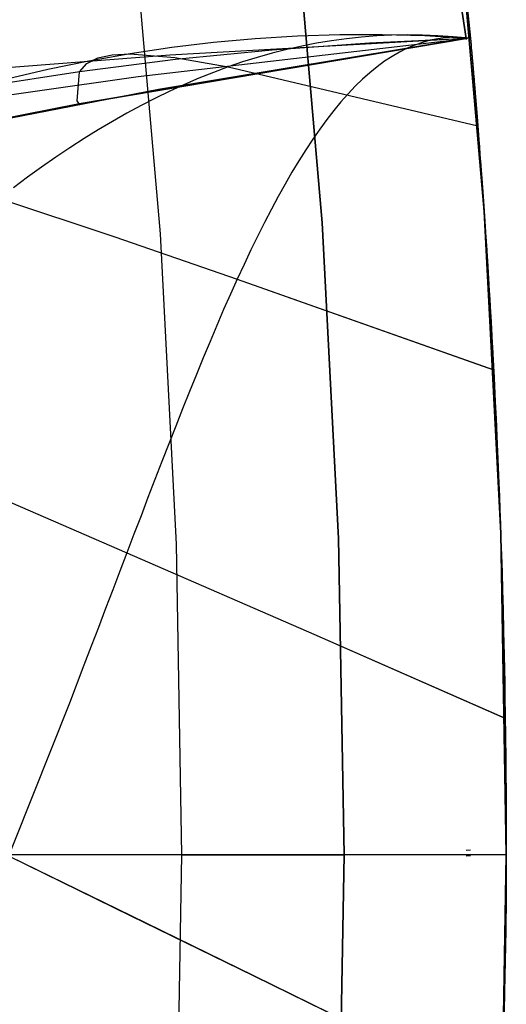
# Model space of a CAD drawing. Header units: millimetres. Extents: x -58 to 58, y -58 to 58.
# Tile 46 of 95: x 54.5 to 57.5, y -0.92 to 5.15. Entities that reach past the tile are written whole.
import ezdxf

# ---------------------------------------------------------------- set-up
doc = ezdxf.new("R2010")
doc.units = ezdxf.units.MM
doc.header["$MEASUREMENT"] = 0
doc.layers.add('Predefinito', color=5, linetype='Continuous')

msp = doc.modelspace()

# ---------------------------------------------------------------- linework, layer by layer
at = {"layer": 'Predefinito'}
for points in [[(57.279, 5.0362), (57.0811, 6.9281), (56.8207, 8.8123), (56.4981, 10.6869), (56.1137, 12.5498)], [(56.1137, 12.5498), (56.4981, 10.6869), (56.8207, 8.8123), (57.0811, 6.9281), (57.279, 5.0362)], [(56.1137, 12.5498), (57.2528, 5.0341)], [(56.1137, 12.5498), (57.2527, 5.0348)], [(56.1137, 12.5498), (56.5038, 10.6569), (56.827, 8.7716), (57.0849, 6.8971), (57.279, 5.0362)], [(57.2528, 5.0341), (56.1137, 12.5498)], [(56.1263, 12.4666), (57.2528, 5.0341)], [(57.5, 0), (57.4657, 1.9847), (57.363, 3.967), (57.1919, 5.9446)], [(57.1919, 5.9446), (57.363, 3.967), (57.4657, 1.9847), (57.5, 0)], [(56.1972, 5.8412), (56.3654, 3.898), (56.4663, 1.9502), (56.5, 0)], [(56.5, 0), (56.4663, 1.9502), (56.3654, 3.898), (56.1972, 5.8412)], [(55.5, 0), (55.4669, 1.9156), (55.3678, 3.829), (55.2026, 5.7378)], [(57.2528, 5.0341), (55.3554, 4.7202), (53.5271, 4.3647), (51.7659, 3.968), (50.0697, 3.5306), (48.4368, 3.0528), (46.8649, 2.5352), (46.1013, 2.2615), (45.3523, 1.9781), (44.6175, 1.6849), (43.8968, 1.3821), (43.1899, 1.0696), (42.4965, 0.7475), (41.8164, 0.4159), (41.1494, 0.0748), (40.4953, -0.2756), (39.8536, -0.6355)], [(57.2528, 5.0341), (54.8663, 4.6305), (53.6785, 4.3963), (52.4953, 4.1391), (51.3177, 3.8579), (50.147, 3.5518), (48.9843, 3.2196), (47.8294, 2.8598), (46.6823, 2.4711), (45.5451, 2.0525), (44.4201, 1.6035), (43.3086, 1.1231), (42.2117, 0.6105), (41.1309, 0.0651), (40.0676, -0.5136)], [(40.0676, -0.5136), (41.1309, 0.0651), (42.2117, 0.6105), (43.3086, 1.1231), (44.4201, 1.6035), (45.5451, 2.0525), (46.6823, 2.4711), (47.8294, 2.8598), (48.9843, 3.2196), (50.147, 3.5518), (51.3177, 3.8579), (52.4953, 4.1391), (53.6785, 4.3963), (54.8663, 4.6305), (57.2528, 5.0341)], [(55.5, 0), (56.5, 0)], [(56.5, 0), (-56.5, 0)], [(42.7879, -35.3475), (43.9825, -33.8496), (45.1246, -32.3113), (46.213, -30.7345), (47.2463, -29.1211), (48.2233, -27.473), (49.1428, -25.7921), (50.0038, -24.0805), (50.8051, -22.3403), (51.546, -20.5734), (52.2254, -18.7819), (52.8425, -16.9681), (53.3967, -15.1341), (53.8873, -13.282), (54.3136, -11.4141), (54.6752, -9.5326), (54.9717, -7.6398), (55.2026, -5.7378), (55.3678, -3.829), (55.4669, -1.9156), (55.5, 0)], [(56.5, 0), (56.4663, -1.9502), (56.3654, -3.898), (56.1972, -5.8412), (55.9621, -7.7774), (55.6604, -9.7044), (55.2922, -11.6198), (54.8582, -13.5213), (54.3588, -15.4068), (53.7946, -17.2738), (53.1664, -19.1203), (52.4747, -20.944), (51.7206, -22.7428), (50.9047, -24.5144), (50.0283, -26.2569), (49.0922, -27.968), (48.0976, -29.6458), (47.0457, -31.2883), (45.9377, -32.8935), (44.7749, -34.4595)], [(44.7749, -34.4595), (45.9377, -32.8935), (47.0457, -31.2883), (48.0976, -29.6458), (49.0922, -27.968), (50.0283, -26.2569), (50.9047, -24.5144), (51.7206, -22.7428), (52.4747, -20.944), (53.1664, -19.1203), (53.7946, -17.2738), (54.3588, -15.4068), (54.8582, -13.5213), (55.2922, -11.6198), (55.6604, -9.7044), (55.9621, -7.7774), (56.1972, -5.8412), (56.3654, -3.898), (56.4663, -1.9502), (56.5, 0)], [(45.5674, -35.0694), (46.7507, -33.4757), (47.8783, -31.8421), (48.9489, -30.1705), (49.9611, -28.463), (50.9137, -26.7216), (51.8057, -24.9483), (52.636, -23.1453), (53.4035, -21.3147), (54.1074, -19.4588), (54.7468, -17.5796), (55.3209, -15.6795), (55.8292, -13.7607), (56.2709, -11.8254), (56.6455, -9.8761), (56.9526, -7.9151), (57.1919, -5.9446), (57.363, -3.967), (57.4657, -1.9847), (57.5, 0)], [(57.5, 0), (57.4657, -1.9847), (57.363, -3.967), (57.1919, -5.9446), (56.9526, -7.9151), (56.6455, -9.8761), (56.2709, -11.8254), (55.8292, -13.7607), (55.3209, -15.6795), (54.7468, -17.5796), (54.1074, -19.4588), (53.4035, -21.3147), (52.636, -23.1453), (51.8057, -24.9483), (50.9137, -26.7216), (49.9611, -28.463), (48.9489, -30.1705), (47.8783, -31.8421), (46.7507, -33.4757), (45.5674, -35.0694)]]:
    msp.add_lwpolyline(points, dxfattribs=at)
at = {"layer": 'Predefinito', "extrusion": (-2.95679e-06, 1.95101e-05, 1)}
msp.add_lwpolyline([(57.2537, 5.0279), (56.1147, 12.5436)], dxfattribs=at)
at = {"layer": 'Predefinito', "extrusion": (6.79017e-07, 4.13231e-07, 1)}
msp.add_lwpolyline([(23.8584, -12.139), (24.7582, -10.9723), (25.7025, -9.8298), (26.1915, -9.2685), (26.6919, -8.7142), (27.2036, -8.1673), (27.7267, -7.628), (28.2613, -7.0967), (28.8074, -6.5738), (29.3652, -6.0594), (29.9346, -5.5541), (30.5157, -5.0579), (31.1086, -4.5714), (31.7133, -4.0947), (32.3299, -3.6283), (32.9076, -3.2085), (33.4958, -2.7978), (34.0945, -2.396), (34.7042, -2.0034), (35.3249, -1.6199), (35.9571, -1.2457), (36.601, -0.8808), (37.2568, -0.5252), (37.9248, -0.1791), (38.6052, 0.1576), (39.2984, 0.4847), (40.0045, 0.8022), (40.7239, 1.1099), (41.4568, 1.408), (42.2034, 1.6962), (42.964, 1.9746), (44.5283, 2.5015), (46.1519, 2.9881), (47.8367, 3.434), (49.5848, 3.8386), (51.3984, 4.2014), (53.2796, 4.5219), (55.2303, 4.7997), (57.2527, 5.0341)], dxfattribs=at)
at = {"layer": 'Predefinito', "extrusion": (-8.88858e-08, 1, 8.46209e-05)}
msp.add_lwpolyline([(-57.2528, 59.9996), (-57.279, 34.9996)], dxfattribs=at)
at = {"layer": 'Predefinito', "extrusion": (-8.88858e-08, 1, -8.46209e-05)}
msp.add_lwpolyline([(-57.279, 345.0004), (-57.2528, 320.0004)], dxfattribs=at)
at = {"layer": 'Predefinito', "extrusion": (1, 0, 0)}
for points in [[(5.0341, 60), (5.0341, 320)], [(5.0341, 320), (5.0341, 116.0943)], [(0, 359), (0, 350.0093)], [(0, 29.9894), (0, 1)]]:
    msp.add_lwpolyline(points, dxfattribs=at)
at = {"layer": 'Predefinito', "extrusion": (1, 3.69015e-06, -0.000583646)}
msp.add_lwpolyline([(5.036, 345.0334), (5.0356, 345.0945)], dxfattribs=at)
at = {"layer": 'Predefinito', "extrusion": (0, 1, 0)}
for points in [[(-55.5, 360), (-55.4659, 359.9994), (-55.4318, 359.9977), (-55.3977, 359.9948), (-55.3638, 359.9907), (-55.3301, 359.9855), (-55.2965, 359.9791), (-55.2632, 359.9716), (-55.2302, 359.9629), (-55.1975, 359.9531), (-55.1651, 359.9423), (-55.1331, 359.9303), (-55.1016, 359.9172), (-55.0705, 359.9031), (-55.0399, 359.8879), (-55.0099, 359.8717), (-54.9804, 359.8544), (-54.9515, 359.8362), (-54.9233, 359.817), (-54.8958, 359.7968), (-54.8689, 359.7757), (-54.8428, 359.7537), (-54.8174, 359.7308), (-54.7929, 359.7071), (-54.7692, 359.6826), (-54.7463, 359.6572), (-54.7243, 359.6311), (-54.7032, 359.6042), (-54.683, 359.5767), (-54.6638, 359.5485), (-54.6456, 359.5196), (-54.6283, 359.4901), (-54.6121, 359.4601), (-54.5969, 359.4295), (-54.5828, 359.3984), (-54.5697, 359.3669), (-54.5577, 359.3349), (-54.5469, 359.3025), (-54.5371, 359.2698), (-54.5284, 359.2368), (-54.5209, 359.2035), (-54.5145, 359.1699), (-54.5093, 359.1362), (-54.5052, 359.1023), (-54.5023, 359.0682), (-54.5006, 359.0341), (-54.5, 359)], [(-57.5, 359), (-57.4994, 359.0341), (-57.4977, 359.0682), (-57.4948, 359.1023), (-57.4907, 359.1362), (-57.4855, 359.1699), (-57.4791, 359.2035), (-57.4716, 359.2368), (-57.4629, 359.2698), (-57.4531, 359.3025), (-57.4423, 359.3349), (-57.4303, 359.3669), (-57.4172, 359.3984), (-57.4031, 359.4295), (-57.3879, 359.4601), (-57.3717, 359.4901), (-57.3544, 359.5196), (-57.3362, 359.5485), (-57.317, 359.5767), (-57.2968, 359.6042), (-57.2757, 359.6311), (-57.2537, 359.6572), (-57.2308, 359.6826), (-57.2071, 359.7071), (-57.1826, 359.7308), (-57.1572, 359.7537), (-57.1311, 359.7757), (-57.1042, 359.7968), (-57.0767, 359.817), (-57.0485, 359.8362), (-57.0196, 359.8544), (-56.9901, 359.8717), (-56.9601, 359.8879), (-56.9295, 359.9031), (-56.8984, 359.9172), (-56.8669, 359.9303), (-56.8349, 359.9423), (-56.8025, 359.9531), (-56.7698, 359.9629), (-56.7368, 359.9716), (-56.7035, 359.9791), (-56.6699, 359.9855), (-56.6362, 359.9907), (-56.6023, 359.9948), (-56.5682, 359.9977), (-56.5341, 359.9994), (-56.5, 360)], [(-57.5, 1), (-57.4994, 0.9659), (-57.4977, 0.9318), (-57.4948, 0.8977), (-57.4907, 0.8638), (-57.4855, 0.8301), (-57.4791, 0.7965), (-57.4716, 0.7632), (-57.4629, 0.7302), (-57.4531, 0.6975), (-57.4423, 0.6651), (-57.4303, 0.6331), (-57.4172, 0.6016), (-57.4031, 0.5705), (-57.3879, 0.5399), (-57.3717, 0.5099), (-57.3544, 0.4804), (-57.3362, 0.4515), (-57.317, 0.4233), (-57.2968, 0.3958), (-57.2757, 0.3689), (-57.2537, 0.3428), (-57.2308, 0.3174), (-57.2071, 0.2929), (-57.1826, 0.2692), (-57.1572, 0.2463), (-57.1311, 0.2243), (-57.1042, 0.2032), (-57.0767, 0.183), (-57.0485, 0.1638), (-57.0196, 0.1456), (-56.9901, 0.1283), (-56.9601, 0.1121), (-56.9295, 0.0969), (-56.8984, 0.0828), (-56.8669, 0.0697), (-56.8349, 0.0577), (-56.8025, 0.0469), (-56.7698, 0.0371), (-56.7368, 0.0284), (-56.7035, 0.0209), (-56.6699, 0.0145), (-56.6362, 0.0093), (-56.6023, 0.0052), (-56.5682, 0.0023), (-56.5341, 0.0006), (-56.5, 0)]]:
    msp.add_lwpolyline(points, dxfattribs=at)
at = {"layer": 'Predefinito'}
for points in [[(57.2738, 5.0358, 40), (57.2242, 5.0405, 39.8598), (57.1751, 5.0416, 39.7195), (57.1263, 5.0391, 39.5794), (57.078, 5.0331, 39.4394), (57.03, 5.0236, 39.2999), (56.9824, 5.0105, 39.1607), (56.9351, 4.994, 39.0222), (56.8882, 4.9741, 38.8843), (56.8417, 4.9508, 38.7472), (56.7954, 4.924, 38.6111), (56.7496, 4.8939, 38.476), (56.704, 4.8604, 38.342), (56.6588, 4.8236, 38.2093), (56.6138, 4.7836, 38.078), (56.5692, 4.7402, 37.9482), (56.5248, 4.6936, 37.82), (56.4808, 4.6438, 37.6935), (56.437, 4.5908, 37.5688), (56.3934, 4.5347, 37.446), (56.3501, 4.4756, 37.3252), (56.307, 4.4135, 37.2064), (56.264, 4.3484, 37.0897), (56.2213, 4.2805, 36.9752), (56.1787, 4.2098, 36.863), (56.1362, 4.1364, 36.7531), (56.0939, 4.0603, 36.6456), (56.0517, 3.9815, 36.5407), (56.0095, 3.9003, 36.4383), (55.9674, 3.8165, 36.3385), (55.9254, 3.7302, 36.2415), (55.8834, 3.6416, 36.1472), (55.8414, 3.5507, 36.0559), (55.7995, 3.4576, 35.9675), (55.7575, 3.3623, 35.882), (55.7154, 3.2649, 35.7996), (55.6734, 3.1657, 35.7202), (55.6313, 3.0646, 35.6439), (55.5891, 2.9618, 35.5707), (55.5468, 2.8574, 35.5007), (55.5045, 2.7515, 35.4337), (55.462, 2.6442, 35.37), (55.4195, 2.5356, 35.3095), (55.3768, 2.4259, 35.2523), (55.334, 2.3151, 35.1983), (55.291, 2.2034, 35.1476), (55.2479, 2.0908, 35.1003), (55.2046, 1.9775, 35.0563), (55.1612, 1.8636, 35.0158), (55.1175, 1.7492, 34.9786), (55.0737, 1.6342, 34.9446), (55.0296, 1.5188, 34.9136), (54.9853, 1.403, 34.8852), (54.9409, 1.2867, 34.8593), (54.8963, 1.1701, 34.8356), (54.8064, 0.9359, 34.7939), (53.6665, -1.9223, 34.3927)], [(57.2738, 5.0358, 340), (57.2242, 5.0405, 340.1402), (57.1751, 5.0416, 340.2805), (57.1263, 5.0391, 340.4206), (57.078, 5.0331, 340.5606), (57.03, 5.0236, 340.7001), (56.9824, 5.0105, 340.8393), (56.9351, 4.994, 340.9778), (56.8882, 4.9741, 341.1157), (56.8417, 4.9508, 341.2528), (56.7954, 4.924, 341.3889), (56.7496, 4.8939, 341.524), (56.704, 4.8604, 341.658), (56.6588, 4.8236, 341.7907), (56.6138, 4.7836, 341.922), (56.5692, 4.7402, 342.0518), (56.5248, 4.6936, 342.18), (56.4808, 4.6438, 342.3065), (56.437, 4.5908, 342.4312), (56.3934, 4.5347, 342.554), (56.3501, 4.4756, 342.6748), (56.307, 4.4135, 342.7936), (56.264, 4.3484, 342.9103), (56.2213, 4.2805, 343.0248), (56.1787, 4.2098, 343.137), (56.1362, 4.1364, 343.2469), (56.0939, 4.0603, 343.3544), (56.0517, 3.9815, 343.4593), (56.0095, 3.9003, 343.5617), (55.9674, 3.8165, 343.6615), (55.9254, 3.7302, 343.7585), (55.8834, 3.6416, 343.8528), (55.8414, 3.5507, 343.9441), (55.7995, 3.4576, 344.0325), (55.7575, 3.3623, 344.118), (55.7154, 3.2649, 344.2004), (55.6734, 3.1657, 344.2798), (55.6313, 3.0646, 344.3561), (55.5891, 2.9618, 344.4293), (55.5468, 2.8574, 344.4993), (55.5045, 2.7515, 344.5663), (55.462, 2.6442, 344.63), (55.4195, 2.5356, 344.6905), (55.3768, 2.4259, 344.7477), (55.334, 2.3151, 344.8017), (55.291, 2.2034, 344.8524), (55.2479, 2.0908, 344.8997), (55.2046, 1.9775, 344.9437), (55.1612, 1.8636, 344.9842), (55.1175, 1.7492, 345.0214), (55.0737, 1.6342, 345.0554), (55.0296, 1.5188, 345.0864), (54.9853, 1.403, 345.1148), (54.9409, 1.2867, 345.1407), (54.8963, 1.1701, 345.1644), (54.8064, 0.9359, 345.2061), (53.6665, -1.9223, 345.6073)], [(57.2633, 5.035, 50), (56.9984, 5.0502, 49.8076), (56.7349, 5.0576, 49.6158), (56.4728, 5.0572, 49.4251), (56.212, 5.0491, 49.236), (55.9525, 5.0333, 49.0488), (55.6943, 5.0099, 48.8642), (55.4373, 4.979, 48.6825), (55.1816, 4.9407, 48.5042), (54.927, 4.895, 48.3297), (54.6736, 4.8422, 48.1594), (54.4212, 4.7826, 47.9936)], [(57.2633, 5.035, 330), (56.9984, 5.0502, 330.1924), (56.7349, 5.0576, 330.3842), (56.4728, 5.0572, 330.5749), (56.212, 5.0491, 330.764), (55.9525, 5.0333, 330.9512), (55.6943, 5.0099, 331.1358), (55.4373, 4.979, 331.3175), (55.1816, 4.9407, 331.4958), (54.927, 4.895, 331.6703), (54.6736, 4.8422, 331.8406), (54.4212, 4.7826, 332.0064)], [(57.2685, 5.0354, 45), (57.173, 5.0448, 44.8747), (57.0778, 5.0515, 44.7496), (56.9831, 5.0553, 44.6245), (56.8887, 5.0564, 44.4997), (56.7948, 5.0547, 44.3753), (56.7011, 5.0502, 44.2513), (56.6079, 5.0431, 44.1277), (56.515, 5.0332, 44.0048), (56.4225, 5.0206, 43.8825), (56.3303, 5.0054, 43.7611), (56.2385, 4.9875, 43.6404), (56.147, 4.9669, 43.5207), (56.0558, 4.9438, 43.4021), (55.965, 4.918, 43.2845), (55.8745, 4.8897, 43.1682), (55.7843, 4.8588, 43.0531), (55.6944, 4.8253, 42.9395), (55.6048, 4.7893, 42.8272), (55.5155, 4.7509, 42.7165), (55.4264, 4.7101, 42.6073), (55.3376, 4.6669, 42.4996), (55.2491, 4.6213, 42.3937), (55.1608, 4.5735, 42.2895), (55.0726, 4.5235, 42.187), (54.9847, 4.4712, 42.0864), (54.897, 4.4169, 41.9877), (54.8095, 4.3604, 41.891), (54.7221, 4.3018, 41.7962), (54.6349, 4.2413, 41.7035), (54.5479, 4.1788, 41.6129), (54.4609, 4.1144, 41.5245)], [(57.2685, 5.0354, 335), (57.173, 5.0448, 335.1253), (57.0778, 5.0515, 335.2504), (56.9831, 5.0553, 335.3755), (56.8887, 5.0564, 335.5003), (56.7948, 5.0547, 335.6247), (56.7011, 5.0502, 335.7487), (56.6079, 5.0431, 335.8723), (56.515, 5.0332, 335.9952), (56.4225, 5.0206, 336.1175), (56.3303, 5.0054, 336.2389), (56.2385, 4.9875, 336.3596), (56.147, 4.9669, 336.4793), (56.0558, 4.9438, 336.5979), (55.965, 4.918, 336.7155), (55.8745, 4.8897, 336.8318), (55.7843, 4.8588, 336.9469), (55.6944, 4.8253, 337.0605), (55.6048, 4.7893, 337.1728), (55.5155, 4.7509, 337.2835), (55.4264, 4.7101, 337.3927), (55.3376, 4.6669, 337.5004), (55.2491, 4.6213, 337.6063), (55.1608, 4.5735, 337.7105), (55.0726, 4.5235, 337.813), (54.9847, 4.4712, 337.9136), (54.897, 4.4169, 338.0123), (54.8095, 4.3604, 338.109), (54.7221, 4.3018, 338.2038), (54.6349, 4.2413, 338.2965), (54.5479, 4.1788, 338.3871), (54.4609, 4.1144, 338.4755)], [(57.2528, 5.0341, 320), (55.4246, 4.9324, 320), (53.6546, 4.7934, 320), (51.9414, 4.6176, 320), (50.2833, 4.4054, 320), (48.6789, 4.1573, 320), (47.1267, 3.8736, 320), (45.6252, 3.5549, 320), (44.173, 3.2016, 320), (42.7684, 2.8141, 320), (41.41, 2.3928, 320), (40.0963, 1.9383, 320), (38.8258, 1.4509, 320), (37.5971, 0.931, 320), (36.4085, 0.3792, 320), (35.8288, 0.0914, 320), (35.2586, -0.2042, 320), (34.6978, -0.5075, 320), (34.146, -0.8186, 320)], [(57.258, 5.0345, 55), (56.6557, 5.0064, 54.7934), (56.0567, 4.963, 54.589), (55.4612, 4.9041, 54.3889), (54.8691, 4.8292, 54.195), (54.2802, 4.7384, 54.0089), (53.6944, 4.6321, 53.8321), (53.1114, 4.511, 53.6658), (52.5312, 4.3761, 53.5112), (51.9535, 4.228, 53.3694), (51.3783, 4.0683, 53.2409), (50.8054, 3.8981, 53.1264), (50.235, 3.7191, 53.0261), (49.6669, 3.5324, 52.9399), (49.1012, 3.3383, 52.8645), (47.9765, 2.9293, 52.7307), (46.8611, 2.4932, 52.5996), (45.7567, 2.0295, 52.4708), (44.6652, 1.537, 52.3489), (43.5875, 1.0152, 52.2335), (42.5247, 0.4634, 52.1234), (41.478, -0.1186, 52.0187), (40.4485, -0.7313, 51.9197), (39.4377, -1.3746, 51.8264)], [(57.258, 5.0345, 325), (56.6557, 5.0064, 325.2066), (56.0567, 4.963, 325.411), (55.4612, 4.9041, 325.6111), (54.8691, 4.8292, 325.805), (54.2802, 4.7384, 325.9911), (53.6944, 4.6321, 326.1679), (53.1114, 4.511, 326.3342), (52.5312, 4.3761, 326.4888), (51.9535, 4.228, 326.6306), (51.3783, 4.0683, 326.7591), (50.8054, 3.8981, 326.8736), (50.235, 3.7191, 326.9739), (49.6669, 3.5324, 327.0601), (49.1012, 3.3383, 327.1355), (47.9765, 2.9293, 327.2693), (46.8611, 2.4932, 327.4004), (45.7567, 2.0295, 327.5292), (44.6652, 1.537, 327.6511), (43.5875, 1.0152, 327.7665), (42.5247, 0.4634, 327.8766), (41.478, -0.1186, 327.9813), (40.4485, -0.7313, 328.0803), (39.4377, -1.3746, 328.1736)], [(57.279, 5.0362, 35), (57.2795, 5.0307, 34.7652), (57.2799, 5.0266, 34.6869), (57.2809, 5.0143, 34.5304), (57.2825, 4.997, 34.3738), (57.2844, 4.9747, 34.2171), (57.2868, 4.9472, 34.0604), (57.2896, 4.9145, 33.9038), (57.2928, 4.8765, 33.7471), (57.2965, 4.8331, 33.5904), (57.3006, 4.7843, 33.4338), (57.3051, 4.7298, 33.2772), (57.3101, 4.6697, 33.1205), (57.3154, 4.6036, 32.9638), (57.3212, 4.5313, 32.807), (57.3242, 4.4926, 32.7287), (57.3274, 4.4522, 32.6503), (57.3306, 4.41, 32.5719), (57.334, 4.3659, 32.4935), (57.3375, 4.32, 32.4153), (57.3411, 4.2721, 32.337), (57.3448, 4.2222, 32.2588), (57.3486, 4.1701, 32.1805), (57.3525, 4.1158, 32.1022), (57.3565, 4.0592, 32.024), (57.3607, 4.0002, 31.9457), (57.3649, 3.9386, 31.8674), (57.3693, 3.8744, 31.7891), (57.3738, 3.8075, 31.7108), (57.3784, 3.7377, 31.6324), (57.3831, 3.6647, 31.5541), (57.3879, 3.5885, 31.4758), (57.3928, 3.5089, 31.3974), (57.3979, 3.4255, 31.3191), (57.403, 3.3384, 31.2408), (57.4082, 3.2471, 31.1625), (57.4136, 3.1512, 31.0842), (57.4191, 3.0501, 31.0059), (57.4246, 2.9431, 30.9276), (57.4303, 2.8299, 30.8493), (57.4361, 2.7092, 30.771), (57.4421, 2.58, 30.6928), (57.4482, 2.4411, 30.6145), (57.4543, 2.2915, 30.5362), (57.4575, 2.2119, 30.4971), (57.4606, 2.1285, 30.458), (57.4638, 2.0405, 30.4188), (57.467, 1.9476, 30.3797), (57.4703, 1.8491, 30.3406), (57.4735, 1.7445, 30.3015), (57.4768, 1.6331, 30.2624), (57.4801, 1.5126, 30.2233), (57.4835, 1.3794, 30.1842), (57.4868, 1.2304, 30.1451), (57.4902, 1.0604, 30.1061), (57.4919, 0.9633, 30.0866), (57.4936, 0.8553, 30.0671), (57.4953, 0.7336, 30.0477), (57.497, 0.5874, 30.0282), (57.4978, 0.4995, 30.0186), (57.4987, 0.3884, 30.009), (57.4996, 0.2249, 29.9996), (57.5, 0.0004, 29.9907)], [(57.2791, 5.0358, 345.0611), (57.2793, 5.0338, 345.1544), (57.2796, 5.03, 345.2447), (57.2803, 5.0223, 345.3671), (57.2813, 5.0115, 345.4894), (57.2826, 4.9978, 345.6116), (57.2841, 4.981, 345.7335), (57.2858, 4.9612, 345.8552), (57.2878, 4.9385, 345.9764), (57.29, 4.9128, 346.0971), (57.2925, 4.8842, 346.2173), (57.2952, 4.8527, 346.3367), (57.2981, 4.8182, 346.4554), (57.3012, 4.7809, 346.5733), (57.3045, 4.7408, 346.6903), (57.308, 4.6977, 346.8062), (57.3117, 4.6519, 346.921), (57.3156, 4.6032, 347.0347), (57.3197, 4.5518, 347.147), (57.324, 4.4975, 347.2579), (57.3284, 4.4405, 347.3675), (57.333, 4.3808, 347.4755), (57.3378, 4.3185, 347.582), (57.3426, 4.2536, 347.687), (57.3476, 4.1861, 347.7902), (57.3526, 4.1161, 347.8917), (57.3578, 4.0436, 347.9915), (57.363, 3.9687, 348.0894), (57.3683, 3.8914, 348.1854), (57.3736, 3.8118, 348.2795), (57.379, 3.7299, 348.3715), (57.3844, 3.6457, 348.4615), (57.3898, 3.5592, 348.5493), (57.3952, 3.4706, 348.6349), (57.4005, 3.3798, 348.7182), (57.4059, 3.2869, 348.7992), (57.4112, 3.192, 348.8778), (57.4164, 3.0951, 348.9541), (57.4215, 2.9963, 349.0278), (57.4266, 2.8956, 349.0992), (57.4316, 2.7932, 349.168), (57.4365, 2.6892, 349.2343), (57.4412, 2.5835, 349.2981), (57.4459, 2.4762, 349.3592), (57.4504, 2.3675, 349.4177), (57.4548, 2.2574, 349.4736), (57.459, 2.1459, 349.5268), (57.463, 2.0331, 349.5772), (57.4669, 1.9192, 349.6249), (57.4706, 1.8042, 349.6698), (57.4741, 1.6881, 349.7119), (57.4774, 1.5712, 349.7513), (57.4805, 1.4534, 349.7878), (57.4834, 1.3349, 349.8215), (57.486, 1.2157, 349.8524), (57.4884, 1.0959, 349.8804), (57.4906, 0.9755, 349.9055), (57.4925, 0.8547, 349.9276), (57.4941, 0.7335, 349.9468), (57.4955, 0.612, 349.9632), (57.4966, 0.4902, 349.977), (57.4974, 0.3681, 349.9884), (57.498, 0.2457, 349.9976), (57.4982, 0.0003, 350.0098)], [(54.8663, 4.6305, 60), (54.8551, 4.6509, 58.5456), (54.8691, 4.8292, 54.195), (54.9131, 4.8794, 52.7556), (54.9809, 4.9142, 51.3255), (55.0709, 4.9344, 49.9075), (55.1816, 4.9407, 48.5042), (55.4566, 4.9169, 45.7475), (55.7843, 4.8588, 43.0531), (57.324, 4.4959, 32.7363)], [(54.8663, 4.6305, 320), (54.8551, 4.6509, 321.4544), (54.8691, 4.8292, 325.805), (54.9131, 4.8794, 327.2444), (54.9809, 4.9142, 328.6745), (55.0709, 4.9344, 330.0925), (55.1816, 4.9407, 331.4958), (55.4566, 4.9169, 334.2525), (55.7843, 4.8588, 336.9469), (57.3236, 4.496, 347.2614)], [(52.4953, 4.1391, 60), (52.479, 4.1647, 58.372), (52.4831, 4.3057, 55.1237), (52.5312, 4.3761, 53.5112), (52.5725, 4.4019, 52.7095), (52.6257, 4.4204, 51.9117), (52.7663, 4.4361, 50.3304), (52.9497, 4.4251, 48.7723), (53.1729, 4.3887, 47.2426), (53.4323, 4.3292, 45.7454), (53.7227, 4.2499, 44.2801), (54.0385, 4.1549, 42.845), (54.3741, 4.048, 41.4384), (55.0871, 3.8108, 38.7029), (55.8414, 3.5507, 36.0559), (57.4221, 2.9905, 30.9628)], [(52.4953, 4.1391, 320), (52.479, 4.1647, 321.628), (52.4831, 4.3057, 324.8763), (52.5312, 4.3761, 326.4888), (52.5725, 4.4019, 327.2905), (52.6257, 4.4204, 328.0883), (52.7663, 4.4361, 329.6696), (52.9497, 4.4251, 331.2277), (53.1729, 4.3887, 332.7574), (53.4323, 4.3292, 334.2546), (53.7227, 4.2499, 335.7199), (54.0385, 4.1549, 337.155), (54.3741, 4.048, 338.5616), (55.0871, 3.8108, 341.2971), (55.8414, 3.5507, 343.9441), (57.4205, 2.9911, 349.0322)], [(50.3007, 3.7253, 52.1677), (50.3836, 3.7213, 51.315), (50.4831, 3.7075, 50.4688), (50.5986, 3.6841, 49.6301), (50.7297, 3.6515, 48.7999), (50.8756, 3.6099, 47.979), (51.036, 3.5595, 47.1685), (51.2101, 3.5007, 46.3693), (51.3973, 3.4339, 45.582), (51.5967, 3.3596, 44.8066), (51.8073, 3.2784, 44.0429), (52.0281, 3.1911, 43.2903), (52.4962, 3.0006, 41.8179), (52.993, 2.7935, 40.3867), (53.5112, 2.5742, 38.9942), (54.0471, 2.3451, 37.6372), (55.1612, 1.8636, 35.0158), (56.3144, 1.3603, 32.4974), (57.4938, 0.8425, 30.0645)], [(50.3007, 3.7253, 327.8323), (50.3836, 3.7213, 328.685), (50.4831, 3.7075, 329.5312), (50.5986, 3.6841, 330.3699), (50.7297, 3.6515, 331.2001), (50.8756, 3.6099, 332.021), (51.036, 3.5595, 332.8315), (51.2101, 3.5007, 333.6307), (51.3973, 3.4339, 334.418), (51.5967, 3.3596, 335.1934), (51.8073, 3.2784, 335.9571), (52.0281, 3.1911, 336.7097), (52.4962, 3.0006, 338.1821), (52.993, 2.7935, 339.6133), (53.5112, 2.5742, 341.0058), (54.0471, 2.3451, 342.3628), (55.1612, 1.8636, 344.9842), (56.3131, 1.3609, 347.4998), (57.491, 0.8437, 349.93)], [(50.0584, 2.0952, 43.5129), (50.3475, 1.9605, 42.7575), (50.6485, 1.819, 42.0163), (50.9599, 1.6713, 41.2888), (51.2805, 1.5184, 40.5746), (51.609, 1.361, 39.8733), (52.2858, 1.0353, 38.5075), (52.9855, 0.6968, 37.1874), (53.7044, 0.3476, 35.9085), (54.4389, -0.0102, 34.6665), (55.1858, -0.3749, 33.4573), (55.9429, -0.7453, 32.2782), (57.4805, -1.499, 30)], [(50.0584, 2.0952, 336.4871), (50.3475, 1.9605, 337.2425), (50.6485, 1.819, 337.9837), (50.9599, 1.6713, 338.7112), (51.2805, 1.5184, 339.4254), (51.609, 1.361, 340.1267), (52.2858, 1.0353, 341.4925), (52.9855, 0.6968, 342.8126), (53.7044, 0.3476, 344.0915), (54.4389, -0.0102, 345.3335), (55.1849, -0.3744, 346.5412), (55.941, -0.7443, 347.7189), (57.4766, -1.497, 349.9944)], [(57.4982, 0.0003, 350.0098), (57.4976, -0.233, 350.0154), (57.4961, -0.467, 350.0163), (57.467, -1.8744, 349.9876), (57.4282, -2.8099, 349.986), (57.3747, -3.7439, 349.9935), (57.222, -5.6099, 349.9961), (57.0085, -7.47, 349.9948), (56.7349, -9.3211, 349.9957), (56.4014, -11.1617, 349.9963), (56.0082, -12.9904, 349.9966), (55.5556, -14.8058, 349.9968), (55.0443, -16.6053, 349.997), (54.4747, -18.3875, 349.9972), (53.8473, -20.1507, 349.9974), (53.1628, -21.8931, 349.9976), (52.4207, -23.6147, 349.9977), (51.6223, -25.3124, 349.9979), (50.7691, -26.9835, 349.998), (49.8623, -28.6254, 349.9981), (48.9032, -30.2353, 349.9982), (47.8924, -31.8125, 349.9983), (46.8311, -33.3554, 349.9983), (45.7203, -34.8628, 349.9984)], [(57.5, 0.0004, 29.9907), (57.5, 0.0003, 29.9906), (57.5, 0.0003, 29.9905), (57.5, 0.0002, 29.9899), (57.5, 0.0001, 29.9897), (57.5, 0.0001, 29.9896), (57.5, 0, 29.9895), (57.5, 0, 29.9894), (57.5, 0, 29.9893), (57.5, 0, 29.9893), (57.5, -0.0001, 29.9892), (57.5, -0.0001, 29.9892), (57.5, -0.0001, 29.9891), (57.5, -0.0001, 29.9891), (57.5, -0.0002, 29.989), (57.5, -0.0002, 29.989), (57.5, -0.0002, 29.9889), (57.5, -0.0002, 29.9889), (57.5, -0.0003, 29.9888), (57.5, -0.0003, 29.9888), (57.5, -0.0003, 29.9887), (57.5, -0.0004, 29.9887), (57.5, -0.0004, 29.9887), (57.5, -0.0005, 29.9886), (57.5, -0.0005, 29.9886), (57.5, -0.0005, 29.9885), (57.5, -0.0006, 29.9885), (57.5, -0.0006, 29.9884), (57.5, -0.0007, 29.9884), (57.5, -0.0007, 29.9883), (57.5, -0.0008, 29.9883), (57.5, -0.0008, 29.9882), (57.5, -0.0009, 29.9882), (57.5, -0.001, 29.9881), (57.5, -0.001, 29.9881), (57.5, -0.0011, 29.988), (57.5, -0.0012, 29.988), (57.5, -0.0013, 29.9879), (57.5, -0.0015, 29.9878), (57.5, -0.0016, 29.9877), (57.5, -0.0018, 29.9876), (57.5, -0.0019, 29.9875), (57.5, -0.002, 29.9875), (57.5, -0.0021, 29.9874), (57.5, -0.0022, 29.9874), (57.5, -0.0025, 29.9873), (57.5, -0.0027, 29.9872), (57.5, -0.003, 29.9871), (57.5, -0.0033, 29.987), (57.5, -0.0039, 29.9868), (57.5, -0.0047, 29.9866), (57.5, -0.0055, 29.9864), (57.5, -0.0072, 29.986), (57.5, -0.0113, 29.9853), (57.5, -0.03, 29.9822), (57.5, -0.0357, 29.9814), (57.5, -0.0426, 29.9807), (57.5, -0.0513, 29.9799), (57.5, -0.0758, 29.9784), (57.4998, -0.1629, 29.9756), (57.4992, -0.3086, 29.9744), (57.4674, -1.9348, 30.0064)]]:
    msp.add_polyline3d(points, dxfattribs=at)

doc.saveas('drawing.dxf')
